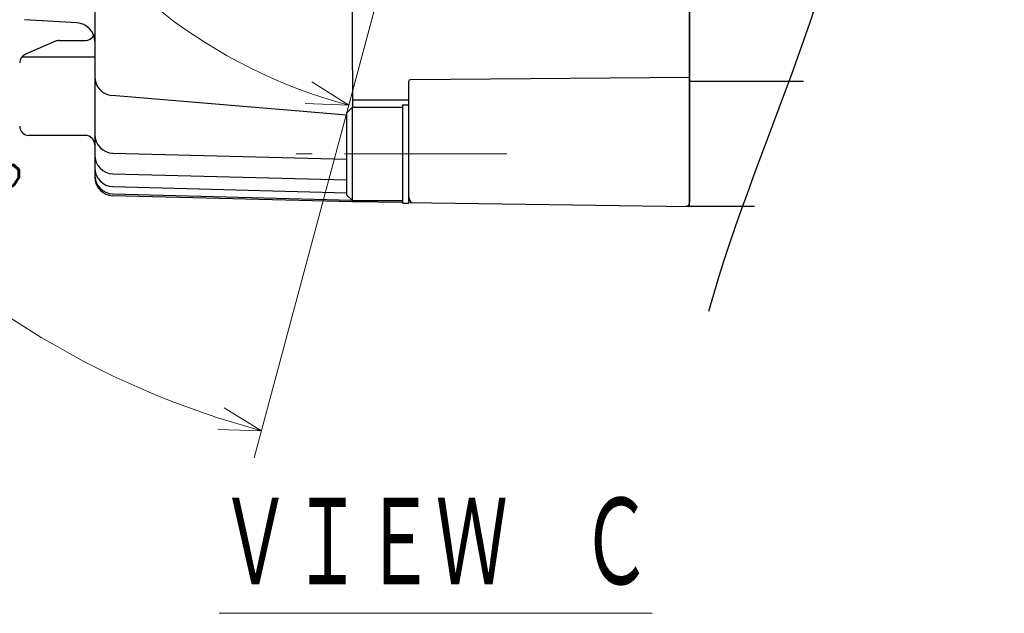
# Model space of a CAD drawing. Header units: millimetres. Extents: x 0 to 1300, y 0 to 891.
# Tile 17 of 141: x 550 to 655, y 170 to 234. Entities that reach past the tile are written whole.
import ezdxf

# ---------------------------------------------------------------- set-up
doc = ezdxf.new("R2010")
doc.units = ezdxf.units.MM
doc.header["$LTSCALE"] = 0.545669
doc.linetypes.add('CENTER', pattern=[50.8, 31.75, -6.35, 6.35, -6.35])
doc.layers.add('NoLayerName_001', color=7, linetype='Continuous')
doc.styles.get("Standard").update_dxf_attribs({"font": 'txt', "bigfont": 'extfont2'})
doc.dimstyles.get("Standard").update_dxf_attribs({"dimtxt": 2.5, "dimasz": 2.5, "dimexe": 1, "dimexo": 1, "dimtad": 1, "dimdec": 3, "dimzin": 0, "dimdsep": 46, "dimtxsty": 'Standard', "dimcen": 2.5, "dimadec": 3, "dimazin": 0, "dimtfac": 0.75, "dimtdec": 3, "dimtmove": 0, "dimatfit": 3, "dimfxl": 1, "dimarcsym": 0})

# ---------------------------------------------------------------- blocks, each defined once
blk = doc.blocks.new('DIM_0002')
at = {"color": 3, "linetype": 'Continuous', "lineweight": 13}
for points in [[(50.29, 36.8), (41.2, 2.9), (40.43, 0)], [(37.27, 5.39), (41.2, 2.9), (36.55, 3.09)]]:
    blk.add_lwpolyline(points, dxfattribs=at)
blk.add_arc((55.59, 56.6), 55.59, 345, 255, dxfattribs=at)
blk = doc.blocks.new('_OPEN30')
at = {"color": 0, "linetype": 'ByBlock', "lineweight": -2}
for p, q in [((-1, 0.267949), (0, 0)), ((0, 0), (-1, -0.267949)), ((0, 0), (-1, 0))]:
    blk.add_line(p, q, dxfattribs=at)
blk = doc.blocks.new('*D31')
at = {"layer": 'Defpoints', "color": 0}
for p in [(554.18, 278.42), (554.28, 278.42), (592.16, 252.51), (592.18, 252.61), (516.09, 239.71)]:
    blk.add_point(p, dxfattribs=at)
at = {"layer": 'NoLayerName_001', "color": 0, "linetype": 'Continuous', "lineweight": 13}
for p, q in [((551.18, 278.42), (504.51, 278.42)), ((591.38, 249.61), (574.62, 187.05))]:
    blk.add_line(p, q, dxfattribs=at)
blk.add_arc((599.1, 278.42), 91.59, 182.8152, 252.1848, dxfattribs=at)
at = {"layer": 'NoLayerName_001', "color": 0, "lineweight": 13, "xscale": 4.5, "yscale": 4.5, "zscale": 4.5}
for p, rotation in [((507.51, 278.42), 91.40761007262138), ((575.4, 189.95), 343.5923899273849)]:
    blk.add_blockref('_OPEN30', p, dxfattribs=dict(at, rotation=rotation))
at = {"layer": 'NoLayerName_001', "color": 0, "lineweight": 13, "insert": (540.41, 219.43), "char_height": 10.5, "attachment_point": 5, "rotation": 315.1485}
blk.add_mtext('\\W0.8000;75%%d', dxfattribs=at)
blk = doc.blocks.new('JZB_0012')
at = {"layer": 'NoLayerName_001', "color": 7, "linetype": 'Continuous', "lineweight": 25}
for p, q in [((0.6, 10.25), (0, 9.65)), ((0, 0.85), (0, 9.65)), ((0.6, 0.25), (0.6, 10.25)), ((0.6, 10.25), (6, 10.25)), ((6, 0), (6, 10.5)), ((6, 10.5), (6.6, 10.5)), ((6.6, 10.5), (6.6, 0)), ((0, 0.85), (0.6, 0.25)), ((0.6, 0.25), (6, 0.25)), ((6, 0), (6.6, 0))]:
    blk.add_line(p, q, dxfattribs=at)

msp = doc.modelspace()

# ---------------------------------------------------------------- linework, layer by layer
at = {"layer": 'NoLayerName_001', "color": 7, "linetype": 'Continuous', "lineweight": 25}
for p, q in [((621.10164849, 342.92083634), (621.10164849, 214.32714778)), ((621.10164849, 213.92083634), (621.10164849, 342.72083634)), ((557.60164849, 255.32011692), (557.60164849, 217.06307701)), ((585.10164849, 228.50971866), (585.10164849, 253.01258036)), ((555.71392789, 233.5269798), (550.10164849, 233.84254914)), ((553.411764, 231.56548971), (550.1953041, 230.17527286)), ((553.80851052, 231.6475615), (556.60164849, 231.6475615)), ((549.83832589, 229.91453491), (557.60164849, 229.91453491)), ((585.10164849, 228.50971866), (585.10164849, 226.24641987)), ((591.10164849, 227.24985691), (591.10164849, 215.05606278)), ((621.10164849, 227.70908889), (591.29718523, 227.44080452)), ((633.27363863, 227.27281111), (621.10164849, 227.27281111)), ((585.10164849, 226.24641987), (585.10164849, 224.53111043)), ((584.50164849, 223.66899438), (559.43407771, 225.77670161)), ((585.10164849, 225.29062713), (591.10164849, 225.29062713)), ((556.60164849, 221.49864897), (550.59205061, 221.49864897)), ((559.54929459, 219.60888428), (584.50164849, 218.9554839)), ((559.54929459, 217.3998132), (584.50164849, 216.74641282)), ((559.54929459, 216.0311293), (584.50164849, 215.37772892)), ((559.54929459, 215.26241067), (585.03778793, 214.59497099)), ((585.10164849, 214.40732283), (559.55028549, 215.06373665)), ((590.50164849, 214.33434986), (585.10164849, 214.40732283)), ((591.10164849, 214.32624175), (621.10164849, 213.92083634)), ((628.03609616, 213.92083634), (621.10164849, 213.92083634))]:
    msp.add_line(p, q, dxfattribs=at)
at = {"layer": 'NoLayerName_001', "color": 4, "linetype": 'CENTER', "lineweight": 13}
msp.add_line((601.60164849, 219.53111043), (579.10164849, 219.53111043), dxfattribs=at)
at = {"layer": 'NoLayerName_001', "color": 7, "linetype": 'Continuous', "lineweight": 25}
for centre, radius, start, end in [((555.60164849, 231.53013395), 2, 0, 86.781740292), ((553.80851052, 230.6475615), 1, 90, 113.3749444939), ((556.60164849, 232.6475615), 1, 270, 332.6829595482), ((550.59205061, 229.25734465), 1, 113.3749444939, 180), ((559.60164849, 227.76966926), 2, 180, 265.1938163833), ((591.30164849, 227.24985691), 0.2, 91.3019526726, 180), ((550.59205061, 222.49864897), 1, 180, 270), ((556.60164849, 220.49864897), 1, 0, 90), ((559.60164849, 221.60819893), 2, 180, 268.5), ((559.60164849, 219.39912785), 2, 180, 268.5), ((559.60164849, 218.03044395), 2, 180, 268.5), ((559.60164849, 217.26172532), 2, 180, 268.5), ((559.60164849, 217.06307701), 2, 180, 268.5283966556), ((592.10164849, 215.05606278), 1, 180, 227.2362152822), ((620.70164849, 214.32714778), 0.4, 269.1030478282, 0)]:
    msp.add_arc(centre, radius, start, end, dxfattribs=at)
msp.add_open_spline([(638.79843585, 348.26091738), (635.8120212, 339.67497526), (621.04580991, 311.90103828), (650.85021762, 260.71747325), (628.47041852, 222.08489844), (623.11975894, 202.67320322)], degree=3, knots=[0, 0, 0, 0, 27.2714809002, 89.5692823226, 149.9761629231, 149.9761629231, 149.9761629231, 149.9761629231], dxfattribs=at)

# ---------------------------------------------------------------- block references
at = {"layer": 'NoLayerName_001', "color": 3, "linetype": 'Continuous', "lineweight": 13}
msp.add_blockref('DIM_0002', (543.50842285, 221.82417297), dxfattribs=at)
at = {"layer": 'NoLayerName_001'}
msp.add_blockref('JZB_0012', (584.50164795, 214.28111267), dxfattribs=at)

# ---------------------------------------------------------------- texts
at = {"layer": 'NoLayerName_001', "color": 3, "lineweight": 13, "insert": (570.90114486, 172.53574547), "char_height": 10.5, "attachment_point": 7}
msp.add_mtext('\\A1;\\W0.6667;\\LＶＩＥＷ\u3000Ｃ\\l', dxfattribs=at)

# ---------------------------------------------------------------- dimensions: what is measured, and where the dimension line sits
at = {"layer": 'NoLayerName_001', "color": 3, "linetype": 'Continuous', "lineweight": 13}
dim = msp.add_angular_dim_2l(base=(516.08939874, 239.71158856), line1=((592.15887493, 252.51005266), (592.18475683, 252.60664524)), line2=((554.18310049, 278.42083634), (554.28310049, 278.42083634)), text='\\W0.8000;<>', dimstyle='Standard', override={"dimtxt": 10.5, "dimasz": 4.5, "dimexe": 3, "dimexo": 3, "dimgap": 3, "dimblk": 'OPEN30', "dimclrd": 0, "dimclre": 0, "dimclrt": 0, "dimazin": 2, "dimtp": 0, "dimtm": 0, "dimlwd": 13, "dimlwe": 13}, dxfattribs=at)
dim.commit()
dim.dimension.update_dxf_attribs({"geometry": '*D31', "text_midpoint": (534.5030311, 213.48657649), "dimtype": 162})

doc.saveas('drawing.dxf')
